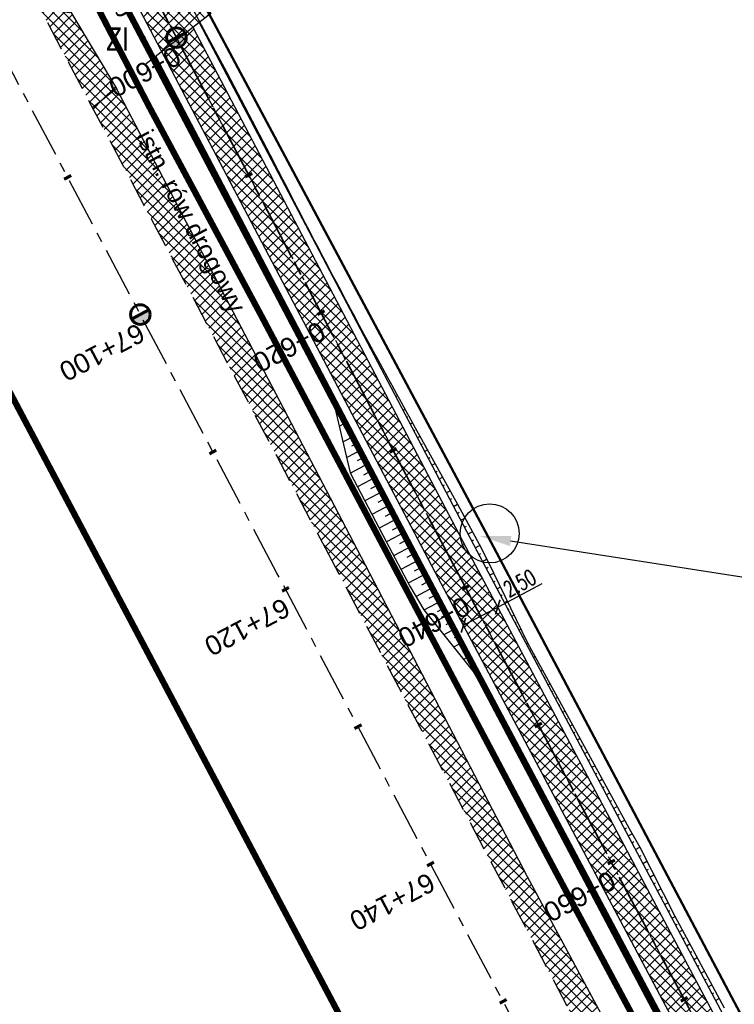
# Model space of a CAD drawing. Header units: metres. Extents: x 7529615 to 7533751, y 5721195 to 5727898.
# Tile 85 of 138: x 7529987 to 7530033, y 5727205 to 5727268. Entities that reach past the tile are written whole.
import ezdxf
from ezdxf import colors
from ezdxf.entities.mleader import LeaderData, LeaderLine
from ezdxf.math import Vec2, Vec3

# ---------------------------------------------------------------- set-up
doc = ezdxf.new("R2010")
doc.units = ezdxf.units.M
doc.header["$PDMODE"] = 1
doc.header["$PDSIZE"] = 0.3
for name, pattern in [('CENTER', [50.8, 31.75, -6.35, 6.35, -6.35]), ('CENTER2', [28.575, 19.05, -3.175, 3.175, -3.175]), ('HIDDEN', [9.525, 6.35, -3.175])]:
    doc.linetypes.add(name, pattern=pattern)
for name, color, linetype in [('C-DROGI-SYTUACJA-ETYKIETY', 7, 'Continuous'), ('D-hatch-pobocza', 131, 'Continuous'), ('D-hatch-zjazdy-BA', 244, 'Continuous'), ('D-hatch-zjazdy-kruszywo', 111, 'Continuous'), ('D-otw-geotechniczne', 4, 'Continuous'), ('D-pobocza', 60, 'Continuous'), ('D-rowy', 160, 'Continuous'), ('D-skarpa', 2, 'Continuous'), ('D-skarpa-kreskowanie', 2, 'Continuous'), ('D-wymiary', 1, 'Continuous')]:
    doc.layers.add(name, color=color, linetype=linetype)
doc.layers.add('D-hatch-ciag-pieszo-rowerowy', color=7, linetype='Continuous', lineweight=13, true_color=0xff9f80)
doc.layers.add('D-linia-podzialowa-ZRID', color=7, linetype='Continuous', lineweight=50, true_color=0x40ff00)
for name, color, linetype, lineweight in [('D-krawędzie', 3, 'Continuous', 30), ('D-obrzeża', 2, 'Continuous', 30), ('D-opisy', 2, 'Continuous', 30), ('D-oś', 2, 'CENTER', 30), ('D-pas-drogowy', 7, 'HIDDEN', 50), ('D-zjazdy', 202, 'Continuous', 30), ('D-zjazdy-opis', 202, 'Continuous', 30), ('Sieci-EN-opisy', 4, 'Continuous', 30)]:
    doc.layers.add(name, color=color, linetype=linetype, lineweight=lineweight)
doc.layers.add('poprzeczki', color=7, linetype='Continuous', true_color=0x0000c7)
doc.styles.add('2mm08', font='arial.ttf', dxfattribs={"width": 0.8})
doc.styles.add('ARIAL', font='arial.ttf', dxfattribs={"height": 1})
doc.styles.add('DIMTEXT', font='simplex.shx', dxfattribs={"width": 0.7})
doc.styles.get("Standard").update_dxf_attribs({"font": 'arial.ttf'})
doc.dimstyles.new('500', dxfattribs={"dimtxt": 1, "dimasz": 0.7, "dimexe": 0.2, "dimexo": 0.5, "dimgap": 0.2, "dimtad": 1, "dimrnd": 0.005, "dimzin": 0, "dimdsep": 46, "dimtxsty": 'DIMTEXT', "dimblk": 'ARCHTICK', "dimcen": 0, "dimclrd": 256, "dimclre": 256, "dimclrt": 2, "dimadec": 5, "dimazin": 0, "dimtfac": 1, "dimtofl": 0, "dimtmove": 0, "dimatfit": 3, "dimfxl": 1, "dimtolj": 1, "dimtzin": 0, "dimlwd": -1, "dimlwe": -1, "dimarcsym": 0})
pattern_1 = [(45, (0, 0), (-0.33675960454, 0.33675960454), []), (135, (0, 0), (-0.33675960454, -0.33675960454), [])]

# ---------------------------------------------------------------- blocks, each defined once
blk = doc.blocks.new('_ArchTick')
at = {"color": 0, "linetype": 'ByBlock', "const_width": 0.15}
blk.add_lwpolyline([(-0.5, -0.5), (0.5, 0.5)], dxfattribs=at)
blk = doc.blocks.new('*D65')
at = {"layer": 'D-wymiary', "transparency": 16777216}
for p, q in [((7530017.819, 5727230.321), (7530020.675, 5727231.838)), ((7530017.585, 5727230.763), (7530017.725, 5727230.498)), ((7530015.611, 5727229.149), (7530017.819, 5727230.321)), ((7530015.377, 5727229.59), (7530015.518, 5727229.325))]:
    blk.add_line(p, q, dxfattribs=at)
at = {"layer": 'Defpoints', "color": 0, "transparency": 16777216}
for p in [(7530017.819, 5727230.321), (7530017.819, 5727230.321), (7530015.611, 5727229.149)]:
    blk.add_point(p, dxfattribs=at)
at = {"layer": 'D-wymiary', "transparency": 16777216, "xscale": 0.6999999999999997, "yscale": 0.6999999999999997, "zscale": 0.6999999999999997}
for p, rotation in [((7530017.819, 5727230.321), 27.97335487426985), ((7530015.611, 5727229.149), 207.9733548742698)]:
    blk.add_blockref('_ArchTick', p, dxfattribs=dict(at, rotation=rotation))
at = {"layer": 'D-wymiary', "color": 2, "transparency": 16777216, "insert": (7530019.228, 5727231.862), "char_height": 1, "attachment_point": 5, "rotation": 27.97335, "style": 'DIMTEXT'}
blk.add_mtext('\\A1;2.50', dxfattribs=at)
blk = doc.blocks.new('kilometraz')
at = {"linetype": 'ByBlock', "lineweight": -2}
blk.add_hatch(color=0, dxfattribs=at).paths.add_polyline_path([(0, -0.28125, 0.41421356), (0.28125, 0, 0.41421356), (0, 0.28125)])
at = {"color": 0, "linetype": 'ByBlock', "lineweight": -2}
blk.add_line((0, 0.28125), (0, -0.28125), dxfattribs=at)
blk.add_circle((0, 0), 0.28125, dxfattribs=at)
blk = doc.blocks.new('AeccTickLine')
at = {"color": 0, "linetype": 'ByBlock', "lineweight": -2}
blk.add_line((0, 1), (0, -1), dxfattribs=at)

msp = doc.modelspace()

# ---------------------------------------------------------------- hatches: boundary and pattern name
at = {"layer": 'D-hatch-ciag-pieszo-rowerowy'}
h = msp.add_hatch(dxfattribs=at)
h.set_pattern_fill('ANSI37', color=256, scale=0.15, style=0)
h.set_pattern_definition(pattern_1)
h.paths.add_polyline_path([(7530087.679, 5727092.356), (7530089.826, 5727093.645), (7530088.918, 5727095.394), (7530067.691, 5727136.19), (7530050.056, 5727169.469), (7530031.716, 5727204.157), (7530016.024, 5727233.702), (7529998.202, 5727267.634), (7529996.2, 5727266.069), (7530013.813, 5727232.534), (7530029.507, 5727202.986), (7530047.847, 5727168.299), (7530065.478, 5727135.027), (7530086.699, 5727094.242)])
at = {"layer": 'D-hatch-pobocza'}
h = msp.add_hatch(dxfattribs=at)
h.set_pattern_fill('ANSI37', color=256, scale=0.15, style=0)
h.set_pattern_definition(pattern_1)
h.paths.add_polyline_path([(7530033.2, 5727187.89), (7530019.74, 5727212.96), (7530009.31, 5727233.03), (7529993.271, 5727263.708), (7529991.738, 5727262.452), (7530006.702, 5727234.141), (7530044.198, 5727163.133), (7530082.89, 5727090.2), (7530088.411, 5727079.773), (7530090.482, 5727079.128), (7530082.53, 5727094.32), (7530071.3, 5727115.82), (7530059.02, 5727138.69), (7530045.92, 5727163.31)])
at = {"layer": 'D-hatch-zjazdy-BA'}
h = msp.add_hatch(dxfattribs=at)
h.set_pattern_fill('ANSI37', color=256, scale=0.15, style=0)
h.set_pattern_definition(pattern_1)
h.paths.add_polyline_path([(7529996.2, 5727266.069), (7529999.357, 5727268.527), (7529997.636, 5727271.592), (7529994.115, 5727270.039)])
at = {"layer": 'D-hatch-zjazdy-kruszywo'}
h = msp.add_hatch(dxfattribs=at)
h.set_pattern_fill('ANSI37', color=256, scale=0.15, style=0)
h.set_pattern_definition(pattern_1)
h.paths.add_polyline_path([(7529990.329, 5727268.617), (7529990.28, 5727268.6), (7529988.361, 5727268.841), (7529991.738, 5727262.452), (7529993.271, 5727263.708)])

# ---------------------------------------------------------------- linework, layer by layer
at = {"layer": 'D-krawędzie', "linetype": 'HIDDEN', "ltscale": 0.3}
msp.add_lwpolyline([(7529971.476, 5727300.786), (7530006.702, 5727234.141), (7530044.198, 5727163.133), (7530082.89, 5727090.2), (7530098.687, 5727060.362), (7530131.998, 5726997.21), (7530163.822, 5726937.097), (7530204.081, 5726861.013), (7530247.82, 5726778.438)], dxfattribs=at)
at = {"layer": 'D-linia-podzialowa-ZRID', "color": 12, "ltscale": 15, "true_color": 0xc70000}
msp.add_lwpolyline([(7529996.497, 5727273.662), (7530017.541, 5727234.203), (7530033.054, 5727204.864), (7530051.623, 5727170.223), (7530069.277, 5727137.016), (7530089.385, 5727097.534), (7530109.713, 5727060.747), (7530136.77, 5727011.64), (7530162.447, 5726962.744), (7530187.674, 5726916.992), (7530207.821, 5726879.335), (7530230.626, 5726834.519)], dxfattribs=at)
at = {"layer": 'D-obrzeża'}
for points in [[(7530255.071, 5726779.69), (7530226.804, 5726832.32), (7530203.558, 5726876.949), (7530182.683, 5726916.746), (7530158.916, 5726960.858), (7530132.878, 5727009.502), (7530118.344, 5727036.45), (7530087.65, 5727092.412), (7530086.699, 5727094.242), (7530065.478, 5727135.027), (7530047.847, 5727168.299), (7530029.507, 5727202.986), (7530013.813, 5727232.534), (7529993.681, 5727270.865)], [(7530097.92, 5727078.885), (7530089.894, 5727093.518), (7530067.691, 5727136.19), (7530050.056, 5727169.469), (7530031.716, 5727204.157), (7530016.024, 5727233.702), (7529998.205, 5727267.629)]]:
    msp.add_lwpolyline(points, dxfattribs=at)
at = {"layer": 'D-oś', "ltscale": 0.1}
msp.add_lwpolyline([(7530244.732, 5726776.79), (7530200.988, 5726859.376), (7530160.728, 5726935.459), (7530128.903, 5726995.575), (7530095.593, 5727058.727), (7530079.798, 5727088.56), (7530041.105, 5727161.496), (7530003.607, 5727232.506), (7529968.381, 5727299.153)], dxfattribs=at)
at = {"layer": 'D-oś', "ltscale": 0.03}
msp.add_lwpolyline([(7529994.785, 5727271.452), (7530014.919, 5727233.118), (7530030.611, 5727203.571), (7530048.952, 5727168.884), (7530066.584, 5727135.609), (7530088.792, 5727092.929), (7530119.442, 5727037.047), (7530133.98, 5727010.094), (7530160.017, 5726961.45), (7530183.787, 5726917.333), (7530204.666, 5726877.528), (7530227.909, 5726832.904), (7530259.102, 5726774.826, 0.063585), (7530264.989, 5726766.578), (7530268.47, 5726762.818, -0.065084), (7530272.969, 5726756.475), (7530281.424, 5726740.504, -0.065084), (7530284.142, 5726733.217), (7530284.891, 5726729.972, 0.064463), (7530289.362, 5726717.937), (7530322.484, 5726654.998)], format="xyb", dxfattribs=at)
at = {"layer": 'D-oś', "linetype": 'CENTER2', "lineweight": 35, "ltscale": 0.2}
msp.add_lwpolyline([(7529994.785, 5727271.452), (7530014.919, 5727233.118), (7530030.611, 5727203.571), (7530048.952, 5727168.884), (7530066.584, 5727135.609), (7530088.792, 5727092.929), (7530119.442, 5727037.047), (7530133.98, 5727010.094), (7530160.017, 5726961.45), (7530183.787, 5726917.333), (7530204.666, 5726877.528), (7530227.909, 5726832.904)], dxfattribs=at)
at = {"layer": 'D-pas-drogowy', "ltscale": 0.2, "flags": 128}
msp.add_lwpolyline([(7531633.019, 5724182.834, 0.4, 0.4, 0), (7531617.559, 5724211.608, 0.4, 0.4, 0), (7531566.784, 5724302.736, 0.4, 0.4, 0), (7531538.419, 5724356.47, 0.4, 0.4, 0), (7531526.32, 5724379.39, 0.4, 0.4, 0), (7531516.102, 5724393.607, 0.4, 0.4, 0.001485), (7531513.78, 5724396.838, 0.4, 0.4, 0), (7531501.87, 5724413.41, 0.4, 0.4, 0), (7531474.926, 5724464.508, 0.4, 0.4, 0), (7531446.2, 5724518.992, 0.4, 0.4, 0), (7531424.962, 5724559.262, 0.4, 0.4, 0), (7531398.444, 5724609.566, 0.4, 0.4, 0), (7531379.647, 5724645.216, 0.4, 0.4, 0), (7531365.23, 5724672.56, 0.4, 0.4, 0), (7531341.306, 5724717.915, 0.4, 0.4, 0), (7531312.9, 5724771.789, 0.4, 0.4, 0), (7531292.591, 5724810.307, 0.4, 0.4, 0), (7531259.392, 5724873.271, 0.4, 0.4, 0), (7531233.74, 5724921.923, 0.4, 0.4, 0), (7531203.073, 5724980.092, 0.4, 0.4, 0), (7531173.471, 5725036.225, 0.4, 0.4, 0), (7531168.27, 5725046.09, 0.4, 0.4, 0), (7531172.29, 5725062.58, 0.4, 0.4, 0), (7531166.31, 5725074.58, 0.4, 0.4, 0), (7531150.32, 5725079.6, 0.4, 0.4, 0), (7531141.5, 5725096.43, 0.4, 0.4, 0), (7531109.312, 5725157.814, 0.4, 0.4, 0), (7531086.641, 5725201.048, 0.4, 0.4, 0), (7531059.198, 5725253.384, 0.4, 0.4, 0), (7531028.207, 5725312.489, 0.4, 0.4, 0), (7530999.105, 5725367.99, 0.4, 0.4, 0), (7530956.248, 5725449.725, 0.4, 0.4, 0), (7530924.398, 5725510.464, 0.4, 0.4, 0), (7530897.51, 5725561.74, 0.4, 0.4, 0), (7530894.46, 5725566.14, 0.4, 0.4, 0), (7530892.16, 5725570.49, 0.4, 0.4, 0), (7530869.363, 5725613.307, 0.4, 0.4, 0), (7530861.694, 5725627.705, 0.4, 0.4, 0), (7530852.74, 5725644.52, 0.4, 0.4, 0), (7530831.51, 5725684.2, 0.4, 0.4, 0), (7530811.13, 5725722.52, 0.4, 0.4, 0), (7530792.348, 5725757.941, 0.4, 0.4, 0), (7530768.03, 5725803.8, 0.4, 0.4, 0), (7530748.769, 5725840.179, 0.4, 0.4, 0), (7530727.7, 5725879.97, 0.4, 0.4, 0), (7530712.098, 5725909.545, 0.4, 0.4, 0), (7530693.644, 5725944.645, 0.4, 0.4, 0), (7530665.702, 5725997.539, 0.4, 0.4, 0), (7530641.76, 5726042.88, 0.4, 0.4, 0), (7530616.5, 5726091.48, 0.4, 0.4, 0), (7530604.628, 5726114.32, 0.4, 0.4, -0.007763), (7530602.5, 5726118.43, 0.4, 0.4, 0), (7530603.992, 5726123.395, 0.4, 0.4, 0), (7530606.53, 5726131.84, 0.4, 0.4, 0), (7530603.27, 5726136.83, 0.4, 0.4, 0), (7530593.776, 5726151.369, 0.4, 0.4, 0), (7530590.203, 5726156.84, 0.4, 0.4, 0), (7530583.3, 5726167.41, 0.4, 0.4, 0), (7530580.578, 5726170.428, 0.4, 0.4, 0), (7530575.85, 5726175.67, 0.4, 0.4, 0), (7530569.01, 5726186.66, 0.4, 0.4, 0), (7530562.555, 5726199.189, 0.4, 0.4, 0), (7530555.67, 5726211.39, 0.4, 0.4, 0), (7530548.29, 5726224.23, 0.4, 0.4, 0), (7530540.58, 5726237.71, 0.4, 0.4, 0), (7530532.68, 5726252.65, 0.4, 0.4, 0), (7530524.06, 5726269.35, 0.4, 0.4, 0), (7530502.82, 5726309.91, 0.4, 0.4, 0), (7530488.83, 5726336.63, 0.4, 0.4, 0), (7530466.03, 5726380.16, 0.4, 0.4, 0), (7530438.47, 5726432.77, 0.4, 0.4, 0), (7530424.53, 5726459.09, 0.4, 0.4, 0), (7530401.63, 5726502.97, 0.4, 0.4, 0), (7530383.38, 5726538.06, 0.4, 0.4, 0), (7530353.97, 5726593.52, 0.4, 0.4, 0), (7530338.47, 5726622.74, 0.4, 0.4, 0), (7530322.01, 5726653.88, 0.4, 0.4, 0), (7530297.54, 5726700.33, 0.4, 0.4, 0), (7530287.38, 5726719.6, 0.4, 0.4, 0), (7530285.95, 5726722.316, 0.4, 0.4, 0), (7530280.26, 5726733.12, 0.4, 0.4, 0), (7530266.73, 5726758.74, 0.4, 0.4, 0), (7530260.42, 5726770.47, 0.4, 0.4, 0), (7530253.25, 5726783.82, 0.4, 0.4, 0), (7530244.95, 5726799.33, 0.4, 0.4, 0), (7530239.39, 5726808.49, 0.4, 0.4, 0), (7530238.29, 5726807.9, 0.4, 0.4, 0), (7530218.11, 5726850.67, 0.4, 0.4, 0), (7530175.907, 5726928.168, 0.4, 0.4, 0), (7530096.68, 5727076.15, 0.4, 0.4, 0), (7530094.68, 5727079.89, 0.4, 0.4, 0), (7530064.597, 5727135.523, 0.4, 0.4, 0), (7530046.731, 5727168.892, 0.4, 0.4, 0), (7530025.803, 5727208.461, 0.4, 0.4, 0), (7530012.847, 5727232.979, 0.4, 0.4, 0), (7529994.15, 5727268.45, 0.4, 0.4, 0), (7529981.671, 5727291.93, 0.4, 0.4, 0), (7529949.89, 5727351.73, 0.4, 0.4, 0), (7529924.75, 5727399.03, 0.4, 0.4, 0), (7529915.516, 5727417.1, 0.4, 0.4, 0), (7529885.83, 5727475.19, 0.4, 0.4, 0), (7529862.56, 5727519.97, 0.4, 0.4, 0), (7529852.985, 5727538.191, 0.4, 0.4, 0), (7529836.513, 5727569.511, 0.4, 0.4, 0), (7529815.369, 5727609.141, 0.4, 0.4, 0), (7529792.795, 5727651.247, 0.4, 0.4, 0), (7529774.199, 5727685.858, 0.4, 0.4, 0), (7529746.966, 5727736.059, 0.4, 0.4, 0), (7529733.92, 5727757.62, 0.4, 0.4, 0), (7529708.607, 5727806.389, 0.4, 0.4, 0), (7529688.492, 5727796.345, 0.4, 0.4, 0), (7529723.55, 5727729.88, 0.4, 0.4, 0), (7529725.42, 5727730.2, 0.4, 0.4, 0), (7529735.38, 5727711.28, 0.4, 0.4, 0), (7529739.21, 5727707.77, 0.4, 0.4, 0), (7529753.31, 5727681.13, 0.4, 0.4, 0), (7529755.178, 5727682.114, 0.4, 0.4, 0), (7529792.102, 5727611.923, 0.4, 0.4, 0), (7529811.741, 5727574.662, 0.4, 0.4, 0), (7529835.194, 5727530.193, 0.4, 0.4, 0), (7529857.56, 5727487.787, 0.4, 0.4, 0), (7529875.155, 5727454.426, 0.4, 0.4, 0), (7529890.63, 5727425.131, 0.4, 0.4, 0), (7529900.671, 5727406.159, 0.4, 0.4, 0), (7529953.284, 5727306.747, 0.4, 0.4, 0), (7529983.208, 5727250.207, 0.4, 0.4, 0), (7530015.379, 5727189.42, 0.4, 0.4, 0), (7530062.319, 5727099.625, 0.4, 0.4, 0), (7530100.06, 5727027.16, 0.4, 0.4, 0), (7530105.06, 5727018.32, 0.4, 0.4, 0), (7530143.175, 5726945.066, 0.4, 0.4, 0), (7530170.547, 5726892.961, 0.4, 0.4, 0), (7530195.92, 5726850.75, 0.4, 0.4, 0), (7530194.71, 5726849.15, 0.4, 0.4, 0), (7530197.22, 5726845.06, 0.4, 0.4, 0), (7530254.03, 5726738.21, 0.4, 0.4, 0), (7530261.371, 5726724.163, 0.4, 0.4, 0), (7530281.54, 5726685.57, 0.4, 0.4, 0), (7530289.214, 5726671.967, 0.4, 0.4, 0), (7530300.51, 5726651.778, 0.4, 0.4, 0), (7530303.939, 5726645.168, 0.4, 0.4, 0), (7530334.708, 5726583.665, 0.4, 0.4, 0), (7530397.759, 5726458.5, 0.4, 0.4, 0), (7530450.41, 5726357.28, 0.4, 0.4, 0), (7530482.4, 5726303.41, 0.4, 0.4, 0), (7530483.688, 5726301.003, 0.4, 0.4, 0), (7530491.35, 5726283.94, 0.4, 0.4, 0), (7530512.67, 5726243.78, 0.4, 0.4, 0), (7530529.43, 5726209.46, 0.4, 0.4, 0), (7530571.29, 5726130.56, 0.4, 0.4, 0), (7530581.28, 5726107.21, 0.4, 0.4, 0), (7530591.16, 5726088.44, 0.4, 0.4, 0), (7530597.42, 5726080.68, 0.4, 0.4, 0), (7530607.21, 5726063.51, 0.4, 0.4, 0), (7530610.82, 5726061.93, 0.4, 0.4, 0), (7530634.935, 5726016.147, 0.4, 0.4, 0), (7530642.914, 5726001.078, 0.4, 0.4, 0), (7530695.12, 5725902.09, 0.4, 0.4, 0), (7530708.718, 5725876.303, 0.4, 0.4, 0), (7530755.54, 5725787.51, 0.4, 0.4, 0), (7530802.56, 5725694.925, 0.4, 0.4, 0), (7530840.085, 5725624.059, 0.4, 0.4, 0), (7530865.243, 5725577.494, 0.4, 0.4, 0), (7530914.557, 5725484.684, 0.4, 0.4, 0), (7530964.182, 5725390.836, 0.4, 0.4, 0), (7531008.007, 5725307.954, 0.4, 0.4, 0), (7531059.253, 5725211.041, 0.4, 0.4, 0), (7531127.66, 5725081.67, 0.4, 0.4, 0), (7531345.12, 5724669.94, 0.4, 0.4, 0), (7531388.464, 5724586.93, 0.4, 0.4, 0), (7531412.35, 5724541.183, 0.4, 0.4, 0), (7531482.09, 5724407.62, 0.4, 0.4, 0), (7531504.02, 5724366.79, 0.4, 0.4, 0), (7531519.374, 5724337.52, 0.4, 0.4, 0), (7531563.749, 5724252.932, 0.4, 0.4, 0), (7531602.175, 5724179.681, 0.4, 0.4, 0), (7531619.177, 5724147.204, 0.4, 0.4, 0), (7531625.038, 5724135.635, 0.4, 0.4, 0), (7531656.796, 5724073.316, 0.4, 0.4, 0), (7531675.12, 5724037.36, 0.4, 0.4, 0), (7531682.71, 5724022.92, 0.4, 0.4, 0), (7531705.565, 5723979.811, 0.4, 0.4, 0), (7531736.606, 5723921.262, 0.4, 0.4, 0), (7531750.46, 5723895.13, 0.4, 0.4, 0), (7531740.77, 5723886.56, 0.4, 0.4, 0), (7531732.86, 5723885, 0.4, 0.4, 0), (7531722.18, 5723887.77, 0.4, 0.4, 0), (7531729.87, 5723862.17, 0.4, 0.4, 0), (7531742.92, 5723861.93, 0.4, 0.4, 0), (7531763.71, 5723859.52, 0.4, 0.4, 0), (7531768.42, 5723854.12, 0.4, 0.4, 0), (7531787.42, 5723817.97, 0.4, 0.4, 0), (7531795.57, 5723809.82, 0.4, 0.4, 0), (7531816.347, 5723819.85, 0.4, 0.4, 0), (7531816.347, 5723819.85, 0.4, 0.4, 0), (7531805.06, 5723843.23, 0.4, 0.4, 0), (7531803.61, 5723886.23, 0.4, 0.4, 0), (7531803.61, 5723886.23, 0.4, 0.4, 0), (7531780.08, 5723929.25, 0.4, 0.4, 0), (7531758.69, 5723936.76, 0.4, 0.4, 0), (7531749.359, 5723946.412, 0.4, 0.4, 0), (7531742.71, 5723953.29, 0.4, 0.4, 0), (7531735.177, 5723967.878, 0.4, 0.4, 0), (7531722.37, 5723992.68, 0.4, 0.4, 0), (7531705.042, 5724030.886, 0.4, 0.4, 0), (7531699.47, 5724043.17, 0.4, 0.4, 0), (7531692.69, 5724058.11, 0.4, 0.4, 0), (7531679.672, 5724084.017, 0.4, 0.4, 0), (7531674.55, 5724094.21, 0.4, 0.4, 0), (7531666.633, 5724114.003, 0.4, 0.4, 0), (7531649, 5724153.82, 0.4, 0.4, 0), (7531641.49, 5724149.34, 0.4, 0.4, 0), (7531626.04, 5724179.34, 0.4, 0.4, 0), (7531633.03, 5724182.84, 0, 0, 0)], format="xyseb", dxfattribs=at)
at = {"layer": 'D-pobocza'}
for points in [[(7529998.605, 5727267.942), (7530016.466, 5727233.935), (7530032.157, 5727204.391), (7530050.498, 5727169.703), (7530068.134, 5727136.422), (7530090.335, 5727093.754), (7530120.98, 5727037.883), (7530135.521, 5727010.922), (7530161.559, 5726962.278), (7530185.332, 5726918.154), (7530206.217, 5726878.339), (7530218.182, 5726855.367)], [(7529995.8, 5727265.757), (7530013.371, 5727232.301), (7530029.065, 5727202.752), (7530047.405, 5727168.065), (7530065.035, 5727134.795), (7530087.248, 5727092.104), (7530117.905, 5727036.211), (7530132.438, 5727009.265), (7530158.475, 5726960.622), (7530182.241, 5726916.511), (7530203.115, 5726876.718), (7530214.73, 5726854.418)], [(7530090.482, 5727079.128), (7530082.53, 5727094.32), (7530071.3, 5727115.82), (7530059.02, 5727138.69), (7530045.92, 5727163.31), (7530033.2, 5727187.89), (7530019.74, 5727212.96), (7530009.31, 5727233.03), (7529993.271, 5727263.708)]]:
    msp.add_lwpolyline(points, dxfattribs=at)
at = {"layer": 'D-rowy', "linetype": 'HIDDEN', "ltscale": 0.1, "const_width": 0.4, "flags": 128}
msp.add_lwpolyline([(7530210.965, 5726857.162), (7530158.809, 5726954.52), (7530122.465, 5727022.753), (7530095.922, 5727072.859), (7530086.314, 5727091.113), (7530063.16, 5727134.709), (7530033.596, 5727190.759), (7530021.34, 5727213.676), (7530002.619, 5727249.036), (7529995.396, 5727262.503), (7529988.789, 5727275.206), (7529976.334, 5727299.006), (7529958.125, 5727333.488), (7529939.362, 5727369.129), (7529923.146, 5727399.734), (7529918.219, 5727408.985), (7529909.126, 5727427.527), (7529905.376, 5727434.673), (7529896.192, 5727451.152), (7529887.557, 5727467.231), (7529877.124, 5727486.657), (7529866.166, 5727506.778), (7529855.76, 5727526.176), (7529840.707, 5727554.898), (7529824.518, 5727585.588), (7529810.515, 5727612.292), (7529795.682, 5727640.077), (7529780.379, 5727668.69), (7529772.315, 5727684.078), (7529762.635, 5727702.447), (7529747.007, 5727732.117), (7529740.676, 5727744.954)], dxfattribs=at)
at = {"layer": 'D-skarpa', "linetype": 'Continuous'}
msp.add_lwpolyline([(7529996.398, 5727272.235), (7529998.722, 5727267.808), (7530000.378, 5727264.724), (7530003.399, 5727258.969), (7530003.399, 5727258.969, 0.009181), (7530012.808, 5727241.321), (7530012.808, 5727241.321), (7530015.231, 5727236.945), (7530016.763, 5727234.087), (7530017.535, 5727232.518), (7530019.734, 5727228.025), (7530022.127, 5727223.634), (7530026.283, 5727216.076), (7530026.954, 5727214.875), (7530029.22, 5727210.417), (7530032.389, 5727204.516)], format="xyb", dxfattribs=at)
msp.add_lwpolyline([(7529995.695, 5727265.674), (7529997.148, 5727263.028), (7529997.849, 5727261.702), (7530000.207, 5727257.293), (7530002.553, 5727252.877), (7530004.349, 5727249.372), (7530007.144, 5727243.993), (7530008.324, 5727238.965), (7530010.636, 5727234.532), (7530012.162, 5727231.67), (7530013.06, 5727230.142), (7530016.242, 5727226.17), (7530018.782, 5727221.858), (7530021.127, 5727217.442), (7530022.823, 5727214.238), (7530023.473, 5727213.026), (7530025.8, 5727208.601), (7530028.908, 5727202.667), (7530030.432, 5727199.742), (7530035.053, 5727190.873), (7530037.371, 5727186.443), (7530047.107, 5727167.909), (7530048.986, 5727164.303), (7530060.717, 5727142.226)], dxfattribs=at)
at = {"layer": 'D-skarpa-kreskowanie', "linetype": 'Continuous'}
for p, q in [((7529994.592, 5727267.872, 107.943), (7529994.668, 5727267.912, 107.887)), ((7529994.813, 5727267.423, 107.952), (7529994.856, 5727267.446, 107.919)), ((7529998.727, 5727267.8, 108.045), (7529998.69, 5727267.78, 108.017)), ((7529998.963, 5727267.359, 108.048), (7529998.943, 5727267.349, 108.032)), ((7529995.033, 5727266.974, 107.962), (7529995.133, 5727267.026, 107.887)), ((7529995.253, 5727266.525, 107.971), (7529995.309, 5727266.554, 107.929)), ((7529999.2, 5727266.919, 108.051), (7529999.155, 5727266.895, 108.017)), ((7529995.474, 5727266.076, 107.98), (7529995.598, 5727266.141, 107.887)), ((7529999.436, 5727266.478, 108.054), (7529999.412, 5727266.465, 108.036)), ((7529999.673, 5727266.038, 108.057), (7529999.62, 5727266.01, 108.017)), ((7529995.715, 5727265.638, 107.974), (7529995.773, 5727265.668, 107.93)), ((7529999.909, 5727265.597, 108.06), (7529999.881, 5727265.582, 108.039)), ((7529995.956, 5727265.2, 107.968), (7529996.063, 5727265.256, 107.887)), ((7529996.196, 5727264.761, 107.962), (7529996.246, 5727264.787, 107.924)), ((7530000.146, 5727265.156, 108.063), (7530000.085, 5727265.124, 108.017)), ((7530000.382, 5727264.716, 108.066), (7530000.35, 5727264.699, 108.042)), ((7529996.437, 5727264.323, 107.956), (7529996.528, 5727264.37, 107.887)), ((7530000.615, 5727264.273, 108.066), (7530000.55, 5727264.239, 108.018)), ((7529996.678, 5727263.885, 107.949), (7529996.719, 5727263.906, 107.918)), ((7529996.918, 5727263.446, 107.943), (7529996.993, 5727263.485, 107.887)), ((7530000.847, 5727263.83, 108.066), (7530000.815, 5727263.814, 108.042)), ((7530001.08, 5727263.388, 108.067), (7530001.015, 5727263.354, 108.018)), ((7529997.159, 5727263.008, 107.938), (7529997.192, 5727263.025, 107.913)), ((7530001.312, 5727262.945, 108.067), (7530001.28, 5727262.928, 108.042)), ((7529997.392, 5727262.566, 107.937), (7529997.458, 5727262.6, 107.888)), ((7529997.626, 5727262.124, 107.936), (7529997.658, 5727262.14, 107.912)), ((7530001.544, 5727262.502, 108.067), (7530001.48, 5727262.469, 108.018)), ((7529997.86, 5727261.682, 107.935), (7529997.923, 5727261.715, 107.888)), ((7530001.777, 5727262.06, 108.067), (7530001.745, 5727262.043, 108.042)), ((7530002.009, 5727261.617, 108.067), (7530001.945, 5727261.583, 108.018)), ((7529998.096, 5727261.241, 107.933), (7529998.125, 5727261.256, 107.91)), ((7530002.242, 5727261.174, 108.067), (7530002.21, 5727261.157, 108.043)), ((7529998.332, 5727260.8, 107.93), (7529998.388, 5727260.829, 107.888)), ((7529998.567, 5727260.359, 107.928), (7529998.594, 5727260.373, 107.908)), ((7530002.474, 5727260.732, 108.067), (7530002.41, 5727260.698, 108.018)), ((7530002.707, 5727260.289, 108.067), (7530002.674, 5727260.272, 108.043)), ((7529998.803, 5727259.918, 107.925), (7529998.853, 5727259.944, 107.888)), ((7530002.939, 5727259.846, 108.067), (7530002.875, 5727259.813, 108.019)), ((7529999.039, 5727259.477, 107.923), (7529999.062, 5727259.489, 107.906)), ((7529999.275, 5727259.036, 107.921), (7529999.318, 5727259.059, 107.888)), ((7530003.171, 5727259.404, 108.067), (7530003.139, 5727259.387, 108.043)), ((7530003.404, 5727258.961, 108.067), (7530003.34, 5727258.927, 108.019)), ((7529999.51, 5727258.595, 107.918), (7529999.53, 5727258.605, 107.903)), ((7530003.635, 5727258.518, 108.066), (7530003.604, 5727258.501, 108.042)), ((7529999.746, 5727258.154, 107.916), (7529999.783, 5727258.173, 107.889)), ((7529999.982, 5727257.713, 107.913), (7529999.998, 5727257.722, 107.901)), ((7530003.866, 5727258.074, 108.065), (7530003.805, 5727258.042, 108.019)), ((7530000.218, 5727257.272, 107.911), (7530000.247, 5727257.288, 107.889)), ((7530004.097, 5727257.631, 108.064), (7530004.067, 5727257.615, 108.042)), ((7530004.328, 5727257.187, 108.063), (7530004.27, 5727257.157, 108.019)), ((7530000.452, 5727256.831, 107.908), (7530000.466, 5727256.838, 107.899)), ((7530004.559, 5727256.744, 108.062), (7530004.531, 5727256.729, 108.041)), ((7530000.687, 5727256.389, 107.906), (7530000.712, 5727256.403, 107.889)), ((7530000.922, 5727255.948, 107.903), (7530000.933, 5727255.954, 107.896)), ((7530004.791, 5727256.301, 108.061), (7530004.735, 5727256.271, 108.019)), ((7530005.022, 5727255.857, 108.06), (7530004.994, 5727255.843, 108.04)), ((7530001.156, 5727255.506, 107.9), (7530001.177, 5727255.517, 107.889)), ((7530005.253, 5727255.414, 108.059), (7530005.2, 5727255.386, 108.019)), ((7530001.391, 5727255.065, 107.897), (7530001.4, 5727255.07, 107.893)), ((7530001.626, 5727254.623, 107.894), (7530001.642, 5727254.632, 107.889)), ((7530005.484, 5727254.97, 108.058), (7530005.458, 5727254.957, 108.039)), ((7530005.715, 5727254.527, 108.057), (7530005.665, 5727254.501, 108.02)), ((7530001.86, 5727254.182, 107.892), (7530001.868, 5727254.185, 107.89)), ((7530005.944, 5727254.083, 108.055), (7530005.921, 5727254.07, 108.037)), ((7530002.107, 5727253.747, 107.889), (7530002.095, 5727253.74, 107.889)), ((7530002.34, 5727253.304, 107.89), (7530002.335, 5727253.301, 107.888)), ((7530006.174, 5727253.639, 108.053), (7530006.13, 5727253.615, 108.02)), ((7530002.572, 5727252.861, 107.89), (7530002.564, 5727252.857, 107.883)), ((7530006.403, 5727253.194, 108.051), (7530006.383, 5727253.184, 108.035)), ((7530006.633, 5727252.75, 108.049), (7530006.595, 5727252.73, 108.02)), ((7530002.805, 5727252.419, 107.89), (7530002.798, 5727252.415, 107.885)), ((7530003.037, 5727251.976, 107.89), (7530003.02, 5727251.967, 107.877)), ((7530006.862, 5727252.306, 108.047), (7530006.845, 5727252.297, 108.033)), ((7530003.27, 5727251.533, 107.89), (7530003.259, 5727251.528, 107.882)), ((7530007.092, 5727251.862, 108.044), (7530007.06, 5727251.845, 108.02)), ((7530007.322, 5727251.417, 108.042), (7530007.307, 5727251.41, 108.031)), ((7530003.502, 5727251.091, 107.89), (7530003.476, 5727251.077, 107.87)), ((7530007.551, 5727250.973, 108.04), (7530007.525, 5727250.959, 108.02)), ((7530003.735, 5727250.648, 107.89), (7530003.719, 5727250.64, 107.878)), ((7530003.967, 5727250.205, 107.89), (7530003.932, 5727250.187, 107.863)), ((7530007.782, 5727250.53, 108.037), (7530007.77, 5727250.523, 108.028)), ((7530008.013, 5727250.086, 108.035), (7530007.99, 5727250.074, 108.017)), ((7530004.2, 5727249.763, 107.89), (7530004.18, 5727249.752, 107.875)), ((7530008.244, 5727249.643, 108.031), (7530008.233, 5727249.637, 108.023)), ((7530004.432, 5727249.32, 107.89), (7530004.388, 5727249.297, 107.857)), ((7530004.665, 5727248.877, 107.888), (7530004.642, 5727248.865, 107.871)), ((7530008.474, 5727249.199, 108.028), (7530008.455, 5727249.189, 108.014)), ((7530004.897, 5727248.435, 107.887), (7530004.849, 5727248.41, 107.851)), ((7530008.705, 5727248.755, 108.025), (7530008.696, 5727248.751, 108.019)), ((7530008.935, 5727248.312, 108.022), (7530008.92, 5727248.303, 108.01)), ((7530005.13, 5727247.992, 107.885), (7530005.105, 5727247.979, 107.866)), ((7530005.362, 5727247.549, 107.884), (7530005.31, 5727247.522, 107.845)), ((7530009.166, 5727247.868, 108.019), (7530009.159, 5727247.864, 108.014)), ((7530005.595, 5727247.107, 107.882), (7530005.568, 5727247.093, 107.862)), ((7530009.396, 5727247.424, 108.016), (7530009.385, 5727247.418, 108.007)), ((7530009.626, 5727246.98, 108.013), (7530009.622, 5727246.978, 108.009)), ((7530005.827, 5727246.664, 107.88), (7530005.771, 5727246.635, 107.838)), ((7530009.857, 5727246.537, 108.01), (7530009.85, 5727246.533, 108.004)), ((7530006.06, 5727246.221, 107.879), (7530006.031, 5727246.206, 107.857)), ((7530006.292, 5727245.779, 107.877), (7530006.232, 5727245.747, 107.832)), ((7530010.087, 5727246.093, 108.006), (7530010.085, 5727246.092, 108.004)), ((7530010.318, 5727245.649, 108.003), (7530010.315, 5727245.647, 108.001)), ((7530006.525, 5727245.336, 107.876), (7530006.494, 5727245.32, 107.852)), ((7530010.547, 5727245.205, 107.999), (7530010.557, 5727245.21, 107.994)), ((7530006.757, 5727244.893, 107.874), (7530006.693, 5727244.86, 107.826)), ((7530006.99, 5727244.451, 107.872), (7530006.957, 5727244.434, 107.848)), ((7530010.78, 5727244.762, 107.998), (7530010.817, 5727244.782, 107.973)), ((7530007.222, 5727244.008, 107.871), (7530007.149, 5727243.97, 107.816)), ((7530011.012, 5727244.319, 107.996), (7530011.039, 5727244.334, 107.977)), ((7530011.245, 5727243.877, 107.994), (7530011.316, 5727243.914, 107.943)), ((7530007.455, 5727243.565, 107.869), (7530007.361, 5727243.516, 107.799)), ((7530007.687, 5727243.123, 107.868), (7530007.385, 5727242.964, 107.64)), ((7530011.477, 5727243.434, 107.993), (7530011.521, 5727243.457, 107.961)), ((7530007.92, 5727242.68, 107.866), (7530007.712, 5727242.571, 107.709)), ((7530011.71, 5727242.992, 107.991), (7530011.815, 5727243.047, 107.914)), ((7530011.942, 5727242.549, 107.99), (7530012.003, 5727242.581, 107.944)), ((7530008.152, 5727242.237, 107.864), (7530007.621, 5727241.959, 107.465)), ((7530012.175, 5727242.106, 107.988), (7530012.314, 5727242.18, 107.884)), ((7530008.617, 5727241.352, 107.861), (7530007.858, 5727240.953, 107.289)), ((7530008.385, 5727241.795, 107.863), (7530008.062, 5727241.625, 107.62)), ((7530012.407, 5727241.664, 107.986), (7530012.485, 5727241.705, 107.928)), ((7530012.64, 5727241.221, 107.985), (7530012.813, 5727241.312, 107.854)), ((7530008.85, 5727240.91, 107.86), (7530008.413, 5727240.68, 107.53)), ((7530012.872, 5727240.778, 107.983), (7530012.964, 5727240.826, 107.914)), ((7530009.082, 5727240.467, 107.858), (7530008.094, 5727239.948, 107.114)), ((7530009.315, 5727240.024, 107.856), (7530008.763, 5727239.735, 107.441)), ((7530013.105, 5727240.336, 107.982), (7530013.298, 5727240.437, 107.836)), ((7530013.337, 5727239.893, 107.98), (7530013.439, 5727239.946, 107.904)), ((7530009.547, 5727239.582, 107.855), (7530008.335, 5727238.945, 106.942)), ((7530013.57, 5727239.45, 107.978), (7530013.782, 5727239.562, 107.818)), ((7530010.012, 5727238.696, 107.852), (7530008.797, 5727238.058, 106.937)), ((7530009.78, 5727239.139, 107.853), (7530009.173, 5727238.82, 107.396)), ((7530013.802, 5727239.008, 107.977), (7530013.913, 5727239.066, 107.893)), ((7530014.034, 5727238.565, 107.975), (7530014.267, 5727238.687, 107.8)), ((7530010.245, 5727238.254, 107.85), (7530009.637, 5727237.934, 107.392)), ((7530014.267, 5727238.122, 107.974), (7530014.388, 5727238.186, 107.882)), ((7530010.477, 5727237.811, 107.848), (7530009.26, 5727237.171, 106.931)), ((7530014.499, 5727237.68, 107.972), (7530014.752, 5727237.812, 107.782)), ((7530010.942, 5727236.926, 107.845), (7530009.722, 5727236.285, 106.926)), ((7530010.71, 5727237.368, 107.847), (7530010.1, 5727237.048, 107.388)), ((7530014.732, 5727237.237, 107.97), (7530014.863, 5727237.306, 107.872)), ((7530014.964, 5727236.794, 107.969), (7530015.236, 5727236.937, 107.764)), ((7530011.175, 5727236.483, 107.843), (7530010.564, 5727236.162, 107.384)), ((7530015.197, 5727236.352, 107.967), (7530015.335, 5727236.424, 107.864)), ((7530011.407, 5727236.04, 107.842), (7530010.184, 5727235.398, 106.921)), ((7530011.64, 5727235.598, 107.84), (7530011.028, 5727235.276, 107.379)), ((7530015.429, 5727235.909, 107.966), (7530015.708, 5727236.055, 107.756)), ((7530015.662, 5727235.466, 107.964), (7530015.803, 5727235.54, 107.858)), ((7530011.872, 5727235.155, 107.839), (7530010.647, 5727234.511, 106.916)), ((7530015.894, 5727235.024, 107.962), (7530016.18, 5727235.174, 107.747)), ((7530012.337, 5727234.27, 107.835), (7530011.117, 5727233.629, 106.917)), ((7530012.105, 5727234.712, 107.837), (7530011.493, 5727234.391, 107.377)), ((7530016.127, 5727234.581, 107.961), (7530016.272, 5727234.657, 107.852)), ((7530016.359, 5727234.138, 107.959), (7530016.653, 5727234.292, 107.738)), ((7530012.57, 5727233.827, 107.834), (7530011.961, 5727233.507, 107.376)), ((7530016.593, 5727233.696, 107.957), (7530016.736, 5727233.772, 107.849)), ((7530012.802, 5727233.384, 107.832), (7530011.588, 5727232.747, 106.918)), ((7530016.828, 5727233.255, 107.956), (7530017.101, 5727233.4, 107.75)), ((7530013.267, 5727232.499, 107.829), (7530012.058, 5727231.864, 106.919)), ((7530013.035, 5727232.942, 107.831), (7530012.429, 5727232.624, 107.375)), ((7530017.062, 5727232.813, 107.954), (7530017.192, 5727232.882, 107.856)), ((7530017.297, 5727232.372, 107.953), (7530017.542, 5727232.502, 107.767)), ((7530013.501, 5727232.057, 107.827), (7530012.904, 5727231.74, 107.377)), ((7530017.531, 5727231.93, 107.951), (7530017.647, 5727231.991, 107.864)), ((7530013.735, 5727231.615, 107.826), (7530012.561, 5727230.992, 106.939)), ((7530013.97, 5727231.174, 107.824), (7530013.392, 5727230.867, 107.388)), ((7530017.766, 5727231.488, 107.949), (7530017.982, 5727231.603, 107.786)), ((7530018, 5727231.047, 107.948), (7530018.101, 5727231.1, 107.872)), ((7530014.204, 5727230.732, 107.823), (7530013.07, 5727230.13, 106.966)), ((7530018.235, 5727230.605, 107.946), (7530018.422, 5727230.705, 107.805)), ((7530014.673, 5727229.849, 107.819), (7530013.706, 5727229.335, 107.089)), ((7530014.439, 5727230.291, 107.821), (7530013.913, 5727230.012, 107.424)), ((7530018.469, 5727230.164, 107.945), (7530018.556, 5727230.209, 107.879)), ((7530018.704, 5727229.722, 107.943), (7530018.862, 5727229.806, 107.824)), ((7530014.908, 5727229.407, 107.818), (7530014.466, 5727229.173, 107.484)), ((7530018.938, 5727229.28, 107.941), (7530019.01, 5727229.319, 107.887)), ((7530015.142, 5727228.966, 107.816), (7530014.342, 5727228.541, 107.212)), ((7530015.377, 5727228.524, 107.815), (7530015.019, 5727228.334, 107.544)), ((7530019.173, 5727228.839, 107.94), (7530019.302, 5727228.907, 107.842)), ((7530015.611, 5727228.083, 107.813), (7530014.979, 5727227.747, 107.335)), ((7530019.407, 5727228.397, 107.938), (7530019.465, 5727228.428, 107.895)), ((7530019.642, 5727227.956, 107.937), (7530019.743, 5727228.009, 107.861)), ((7530015.846, 5727227.641, 107.811), (7530015.571, 5727227.495, 107.604)), ((7530019.876, 5727227.514, 107.935), (7530019.929, 5727227.542, 107.895)), ((7530016.081, 5727227.199, 107.81), (7530015.615, 5727226.952, 107.458)), ((7530016.315, 5727226.758, 107.808), (7530016.124, 5727226.656, 107.664)), ((7530020.111, 5727227.073, 107.933), (7530020.221, 5727227.131, 107.85)), ((7530020.345, 5727226.631, 107.932), (7530020.403, 5727226.661, 107.888)), ((7530016.55, 5727226.316, 107.807), (7530016.249, 5727226.157, 107.58)), ((7530020.58, 5727226.189, 107.93), (7530020.7, 5727226.253, 107.84)), ((7530016.784, 5727225.875, 107.805), (7530016.644, 5727225.8, 107.699)), ((7530017.019, 5727225.433, 107.803), (7530016.757, 5727225.294, 107.606)), ((7530020.815, 5727225.748, 107.929), (7530020.877, 5727225.781, 107.882)), ((7530021.049, 5727225.306, 107.927), (7530021.178, 5727225.375, 107.829)), ((7530017.253, 5727224.992, 107.802), (7530017.132, 5727224.927, 107.711)), ((7530021.284, 5727224.865, 107.925), (7530021.351, 5727224.9, 107.875)), ((7530017.488, 5727224.55, 107.8), (7530017.266, 5727224.432, 107.632)), ((7530017.722, 5727224.108, 107.799), (7530017.621, 5727224.055, 107.722)), ((7530021.518, 5727224.423, 107.924), (7530021.657, 5727224.497, 107.819)), ((7530017.957, 5727223.667, 107.797), (7530017.774, 5727223.57, 107.659)), ((7530021.753, 5727223.981, 107.922), (7530021.824, 5727224.02, 107.868)), ((7530021.987, 5727223.54, 107.921), (7530022.135, 5727223.619, 107.809)), ((7530018.191, 5727223.225, 107.795), (7530018.11, 5727223.182, 107.734)), ((7530022.222, 5727223.098, 107.919), (7530022.299, 5727223.139, 107.861)), ((7530018.426, 5727222.784, 107.794), (7530018.282, 5727222.707, 107.685)), ((7530018.66, 5727222.342, 107.792), (7530018.598, 5727222.309, 107.745)), ((7530022.456, 5727222.657, 107.917), (7530022.617, 5727222.742, 107.796)), ((7530022.691, 5727222.215, 107.916), (7530022.775, 5727222.26, 107.852)), ((7530018.895, 5727221.901, 107.791), (7530018.789, 5727221.844, 107.711)), ((7530022.925, 5727221.774, 107.914), (7530023.099, 5727221.866, 107.783)), ((7530019.129, 5727221.459, 107.789), (7530019.077, 5727221.431, 107.749)), ((7530019.364, 5727221.017, 107.787), (7530019.258, 5727220.961, 107.708)), ((7530023.16, 5727221.332, 107.912), (7530023.25, 5727221.38, 107.844)), ((7530023.394, 5727220.89, 107.911), (7530023.581, 5727220.99, 107.77)), ((7530019.598, 5727220.576, 107.786), (7530019.546, 5727220.548, 107.746)), ((7530023.629, 5727220.449, 107.909), (7530023.726, 5727220.5, 107.836)), ((7530019.833, 5727220.134, 107.784), (7530019.727, 5727220.078, 107.704)), ((7530020.068, 5727219.693, 107.783), (7530020.015, 5727219.664, 107.743)), ((7530023.863, 5727220.007, 107.908), (7530024.063, 5727220.113, 107.757)), ((7530020.302, 5727219.251, 107.781), (7530020.196, 5727219.195, 107.701)), ((7530024.098, 5727219.566, 107.906), (7530024.201, 5727219.62, 107.828)), ((7530024.333, 5727219.124, 107.904), (7530024.545, 5727219.237, 107.744)), ((7530020.537, 5727218.809, 107.779), (7530020.484, 5727218.781, 107.739)), ((7530024.567, 5727218.682, 107.903), (7530024.676, 5727218.741, 107.82)), ((7530020.771, 5727218.368, 107.778), (7530020.665, 5727218.312, 107.698)), ((7530021.006, 5727217.926, 107.776), (7530020.953, 5727217.898, 107.736)), ((7530024.802, 5727218.241, 107.901), (7530025.027, 5727218.361, 107.731)), ((7530025.036, 5727217.799, 107.9), (7530025.152, 5727217.861, 107.812)), ((7530021.24, 5727217.485, 107.774), (7530021.134, 5727217.428, 107.694)), ((7530025.271, 5727217.358, 107.898), (7530025.509, 5727217.484, 107.718)), ((7530021.475, 5727217.043, 107.773), (7530021.421, 5727217.015, 107.733)), ((7530021.709, 5727216.602, 107.771), (7530021.602, 5727216.544, 107.69)), ((7530025.505, 5727216.916, 107.896), (7530025.627, 5727216.981, 107.804)), ((7530025.74, 5727216.475, 107.895), (7530025.991, 5727216.608, 107.705)), ((7530021.944, 5727216.16, 107.77), (7530021.89, 5727216.131, 107.729)), ((7530025.974, 5727216.033, 107.893), (7530026.103, 5727216.101, 107.796)), ((7530022.178, 5727215.718, 107.768), (7530022.07, 5727215.661, 107.686)), ((7530022.413, 5727215.277, 107.766), (7530022.358, 5727215.248, 107.725)), ((7530026.209, 5727215.591, 107.893), (7530026.475, 5727215.733, 107.692)), ((7530026.443, 5727215.15, 107.894), (7530026.581, 5727215.223, 107.79)), ((7530022.647, 5727214.835, 107.765), (7530022.538, 5727214.777, 107.682)), ((7530026.678, 5727214.708, 107.894), (7530026.962, 5727214.859, 107.68)), ((7530022.882, 5727214.394, 107.763), (7530022.827, 5727214.364, 107.722)), ((7530023.116, 5727213.952, 107.763), (7530023.007, 5727213.894, 107.681)), ((7530026.912, 5727214.267, 107.895), (7530027.05, 5727214.34, 107.791)), ((7530027.147, 5727213.825, 107.895), (7530027.415, 5727213.967, 107.693)), ((7530023.351, 5727213.51, 107.764), (7530023.297, 5727213.482, 107.723)), ((7530027.381, 5727213.383, 107.896), (7530027.512, 5727213.453, 107.798)), ((7530023.585, 5727213.069, 107.764), (7530023.48, 5727213.013, 107.685)), ((7530027.616, 5727212.942, 107.896), (7530027.868, 5727213.076, 107.706)), ((7530023.82, 5727212.627, 107.765), (7530023.766, 5727212.599, 107.724)), ((7530024.055, 5727212.186, 107.765), (7530023.945, 5727212.128, 107.683)), ((7530027.85, 5727212.5, 107.897), (7530027.973, 5727212.565, 107.805)), ((7530028.085, 5727212.059, 107.897), (7530028.321, 5727212.184, 107.719)), ((7530024.289, 5727211.744, 107.766), (7530024.234, 5727211.715, 107.724)), ((7530028.32, 5727211.617, 107.898), (7530028.434, 5727211.678, 107.812)), ((7530024.524, 5727211.303, 107.766), (7530024.411, 5727211.243, 107.681)), ((7530024.758, 5727210.861, 107.767), (7530024.701, 5727210.83, 107.724)), ((7530028.554, 5727211.176, 107.898), (7530028.775, 5727211.293, 107.732)), ((7530028.789, 5727210.734, 107.899), (7530028.895, 5727210.79, 107.819)), ((7530024.993, 5727210.419, 107.767), (7530024.876, 5727210.358, 107.68)), ((7530029.023, 5727210.292, 107.9), (7530029.228, 5727210.401, 107.745)), ((7530025.227, 5727209.978, 107.768), (7530025.168, 5727209.946, 107.723)), ((7530025.462, 5727209.536, 107.768), (7530025.342, 5727209.472, 107.678)), ((7530029.258, 5727209.851, 107.9), (7530029.361, 5727209.906, 107.822)), ((7530029.492, 5727209.409, 107.901), (7530029.702, 5727209.52, 107.743)), ((7530025.696, 5727209.095, 107.769), (7530025.635, 5727209.062, 107.723)), ((7530029.727, 5727208.968, 107.901), (7530029.832, 5727209.024, 107.821)), ((7530025.931, 5727208.653, 107.77), (7530025.807, 5727208.587, 107.676)), ((7530029.961, 5727208.526, 107.902), (7530030.175, 5727208.639, 107.74)), ((7530026.165, 5727208.211, 107.77), (7530026.102, 5727208.178, 107.722)), ((7530026.4, 5727207.77, 107.771), (7530026.271, 5727207.701, 107.673)), ((7530030.196, 5727208.084, 107.902), (7530030.304, 5727208.142, 107.821)), ((7530030.43, 5727207.643, 107.903), (7530030.648, 5727207.758, 107.738)), ((7530026.634, 5727207.328, 107.771), (7530026.569, 5727207.293, 107.721)), ((7530030.665, 5727207.201, 107.903), (7530030.775, 5727207.26, 107.82)), ((7530026.869, 5727206.887, 107.772), (7530026.735, 5727206.816, 107.67)), ((7530027.103, 5727206.445, 107.772), (7530027.035, 5727206.409, 107.721)), ((7530030.899, 5727206.76, 107.904), (7530031.121, 5727206.877, 107.736)), ((7530031.134, 5727206.318, 107.904), (7530031.246, 5727206.378, 107.82)), ((7530027.338, 5727206.004, 107.773), (7530027.199, 5727205.93, 107.668)), ((7530031.368, 5727205.877, 107.905), (7530031.594, 5727205.996, 107.734)), ((7530027.572, 5727205.562, 107.773), (7530027.502, 5727205.524, 107.72)), ((7530027.807, 5727205.12, 107.774), (7530027.663, 5727205.044, 107.665)), ((7530031.603, 5727205.435, 107.905), (7530031.717, 5727205.495, 107.819)), ((7530031.837, 5727204.993, 107.906), (7530032.067, 5727205.115, 107.732))]:
    msp.add_line(p, q, dxfattribs=at)
at = {"layer": 'D-zjazdy'}
msp.add_lwpolyline([(7529993.02, 5727269.557), (7529997.636, 5727271.592), (7529999.357, 5727268.527), (7529995.192, 5727265.282)], dxfattribs=at)
at = {"layer": 'D-zjazdy', "linetype": 'ByBlock'}
msp.add_lwpolyline([(7529988.361, 5727268.841), (7529990.28, 5727268.6), (7529990.329, 5727268.617), (7529993.271, 5727263.708), (7529991.738, 5727262.452)], dxfattribs=at)
at = {"layer": 'Sieci-EN-opisy'}
msp.add_circle((7530017.295, 5727235.061), 1.9, dxfattribs=at)

# ---------------------------------------------------------------- block references
at = {"layer": 'C-DROGI-SYTUACJA-ETYKIETY', "color": 2, "linetype": 'Continuous', "lineweight": 60, "xscale": 0.2499999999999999, "yscale": 0.2499999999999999, "zscale": 0.2499999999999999}
for p, rotation in [((7529990.136, 5727257.993), 297.8590090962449), ((7529999.482, 5727240.311), 297.8590090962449), ((7530004.154, 5727231.47), 297.8370226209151), ((7530008.824, 5727222.627), 297.8370226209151), ((7530013.493, 5727213.784), 297.8370226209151), ((7530018.163, 5727204.942), 297.8370226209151)]:
    msp.add_blockref('AeccTickLine', p, dxfattribs=dict(at, rotation=rotation))
at = {"layer": 'C-DROGI-SYTUACJA-ETYKIETY', "color": 10, "linetype": 'Continuous', "lineweight": 60, "xscale": 2.249999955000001, "yscale": 2.249999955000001, "zscale": 2.249999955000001, "rotation": 297.8590090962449}
msp.add_blockref('kilometraz', (7529994.809, 5727249.152), dxfattribs=at)
at = {"layer": 'poprzeczki', "color": 10, "linetype": 'Continuous', "lineweight": 60, "xscale": 2.249999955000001, "yscale": 2.249999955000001, "zscale": 2.249999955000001, "rotation": 297.7092050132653}
msp.add_blockref('kilometraz', (7529997.136, 5727266.975), dxfattribs=at)
at = {"layer": 'poprzeczki', "color": 2, "linetype": 'Continuous', "lineweight": 60}
for p, xscale, yscale, zscale, rotation in [((7530001.786, 5727258.122), 0.2499999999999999, 0.2499999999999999, 0.2499999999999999, 297.7092050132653), ((7530006.436, 5727249.269), 0.2499999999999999, 0.2499999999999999, 0.2499999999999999, 297.7092050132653), ((7530011.086, 5727240.416), 0.2499999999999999, 0.2499999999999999, 0.2499999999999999, 297.7092050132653), ((7530015.743, 5727231.566), 0.25, 0.25, 0.25, 297.9733548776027), ((7530020.433, 5727222.735), 0.25, 0.25, 0.25, 297.9733548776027), ((7530025.124, 5727213.903), 0.25, 0.25, 0.25, 297.9733548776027), ((7530029.815, 5727205.071), 0.25, 0.25, 0.25, 297.9733548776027)]:
    msp.add_blockref('AeccTickLine', p, dxfattribs=dict(at, xscale=xscale, yscale=yscale, zscale=zscale, rotation=rotation))

# ---------------------------------------------------------------- texts
at = {"layer": 'C-DROGI-SYTUACJA-ETYKIETY', "color": 2}
for s, rotation, p in [('0+600', 207.70921, (7529996.979, 5727266.469)), ('67+100', 207.85901, (7529994.652, 5727248.645)), ('0+620', 207.70921, (7530006.278, 5727248.763)), ('67+120', 207.83702, (7530003.998, 5727230.963)), ('0+640', 207.97335, (7530015.587, 5727231.059)), ('67+140', 207.83702, (7530013.337, 5727213.278)), ('0+660', 207.97335, (7530024.969, 5727213.396))]:
    msp.add_text(s, height=1.25, rotation=rotation, dxfattribs=at).set_placement(p)
at = {"layer": 'D-opisy'}
msp.add_text('istn. rów drogowy', height=1.2, rotation=298.10365, dxfattribs=at).set_placement((7529994.466, 5727260.621))
at = {"layer": 'D-otw-geotechniczne', "linetype": 'Continuous', "insert": (7529993.02, 5727275.202), "char_height": 1.1, "attachment_point": 1, "rotation": 298, "style": 'ARIAL'}
msp.add_mtext_dynamic_manual_height_columns('OG-3.2\\Pgł.-3.0mb', width=9.91454, gutter_width=6, heights=[0], dxfattribs=at)
at = {"layer": 'D-zjazdy-opis', "style": '2mm08', "width": 0.8}
msp.add_text('ZI', height=1.5, dxfattribs=at).set_placement((7529992.604, 5727266.13))

# ---------------------------------------------------------------- dimensions: what is measured, and where the dimension line sits
at = {"layer": 'D-wymiary'}
dim = msp.add_aligned_dim(p1=(7530015.611, 5727229.149), p2=(7530017.819, 5727230.321), distance=0, dimstyle='500', dxfattribs=at)
dim.commit()
dim.dimension.update_dxf_attribs({"geometry": '*D65', "text_midpoint": (7530019.228, 5727231.862)})

# ---------------------------------------------------------------- leaders
at = {"layer": 'Sieci-EN-opisy'}
ml = msp.add_multileader_mtext('Standard', dxfattribs=at)
ml.set_content('PRZYŁĄCZE NR 1', color=256)
ml.set_leader_properties()
ml.build(insert=Vec2(0, 0))
ml.multileader.update_dxf_attribs({"text_right_attachment_type": 6, "dogleg_length": 0.36, "arrow_head_size": 2})
ctx = ml.context
ctx.base_point, ctx.char_height, ctx.arrow_head_size, ctx.landing_gap_size, ctx.plane_origin, ctx.plane_x_axis, ctx.plane_y_axis = Vec3(7530045.485, 5727230.299), 2, 2, 1, Vec3(7530047.078, 5727236.211), Vec3(0.777251, -0.629191), Vec3(0.629191, 0.777251)
ctx.right_attachment = 6
notes = []
notes.append((ctx, [(0, (1, 1, 0), (7530045.345, 5727230.412), (0.777251, -0.629191), 0.18, [(0, [(7530016.672, 5727234.889)], 0, [])])]))
ctx.mtext.insert, ctx.mtext.text_direction, ctx.mtext.rotation, ctx.mtext.width, ctx.mtext.defined_height, ctx.mtext.flow_direction = Vec3(7530047.076, 5727230.675), Vec3(0.777251, -0.629191), 5.602673, 37.70074, 33.709, 5
for ctx, leaders in notes:
    for number, flags, end, landing, length, lines in leaders:
        leader = LeaderData()
        leader.index, (leader.has_last_leader_line, leader.has_dogleg_vector, leader.attachment_direction) = number, flags
        leader.last_leader_point, leader.dogleg_vector, leader.dogleg_length = Vec3(end), Vec3(landing), length
        for number, points, colour, breaks in lines:
            line = LeaderLine()
            line.index, line.vertices, line.color, line.breaks = number, Vec3.list(points), colors.encode_raw_color(colour), breaks
            leader.lines.append(line)
        ctx.leaders.append(leader)

doc.saveas('drawing.dxf')
